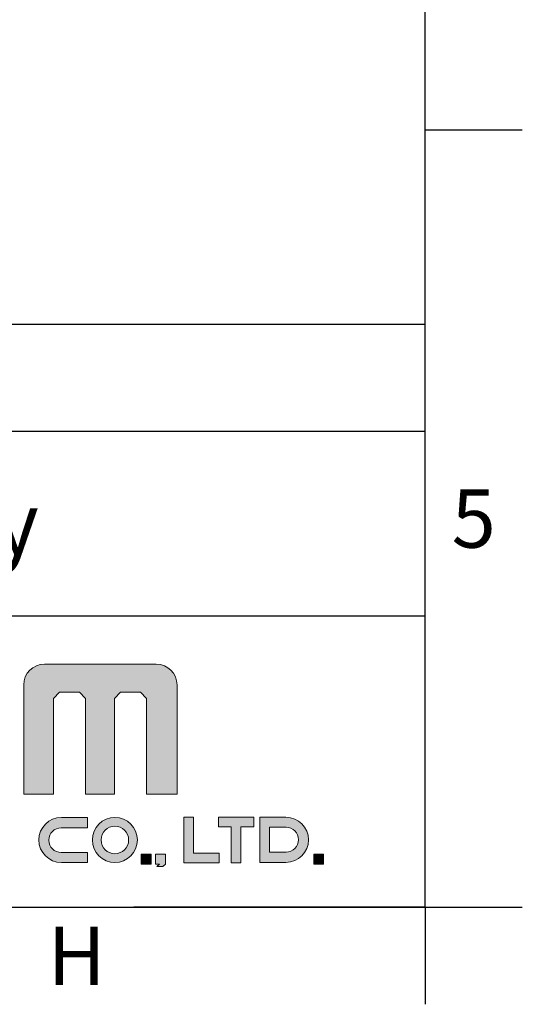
# Model space of a CAD drawing. Header units: millimetres. Extents: x 3504 to 4464, y 353 to 864.
# Tile 9 of 12: x 3775 to 3801, y 353 to 404. Entities that reach past the tile are written whole.
import ezdxf

# ---------------------------------------------------------------- set-up
doc = ezdxf.new("R2010")
doc.units = ezdxf.units.MM
doc.header["$LTSCALE"] = 0.1
doc.layers.add('FORM', color=7, linetype='Continuous')
doc.layers.add('TEXT', color=2, linetype='Continuous')
doc.styles.get("Standard").update_dxf_attribs({"font": 'arial_0.ttf'})

msp = doc.modelspace()

# ---------------------------------------------------------------- hatches: boundary and pattern name
at = {"layer": 'TEXT'}
h = msp.add_hatch(color=2, dxfattribs=at)
h.dxf.hatch_style = 2
edge = h.paths.add_edge_path()
edge.add_spline(control_points=[(3782.16043, 370.63599), (3782.16043, 370.63599), (3776.4078, 370.63599), (3776.4078, 370.63599), (3775.81607, 370.63599), (3775.33693, 370.15994), (3775.33693, 369.57283), (3775.33693, 369.57283), (3775.33693, 363.94065), (3775.33693, 363.94065), (3775.33693, 363.94065), (3776.86545, 363.94065), (3776.86545, 363.94065), (3776.86545, 363.94065), (3776.86545, 368.87541), (3776.86545, 368.87541), (3776.86545, 368.87541), (3777.18322, 369.19587), (3777.18322, 369.19587), (3777.18322, 369.19587), (3778.20821, 369.19587), (3778.20821, 369.19587), (3778.20821, 369.19587), (3778.5275, 368.87541), (3778.5275, 368.87541), (3778.5275, 368.87541), (3778.5275, 363.94065), (3778.5275, 363.94065), (3778.5275, 363.94065), (3780.00393, 363.94065), (3780.00393, 363.94065), (3780.00393, 363.94065), (3780.00393, 368.87541), (3780.00393, 368.87541), (3780.00393, 368.87541), (3780.32681, 369.19587), (3780.32681, 369.19587), (3780.32681, 369.19587), (3781.3478, 369.19587), (3781.3478, 369.19587), (3781.3478, 369.19587), (3781.66571, 368.87541), (3781.66571, 368.87541), (3781.66571, 368.87541), (3781.66571, 363.94065), (3781.66571, 363.94065), (3781.66571, 363.94065), (3783.23116, 363.94065), (3783.23116, 363.94065), (3783.23116, 363.94065), (3783.23116, 369.57283), (3783.23116, 369.57283), (3783.23116, 370.15994), (3782.74995, 370.63599), (3782.16043, 370.63599)], knot_values=[0, 0, 0, 0, 1, 1, 1, 2, 2, 2, 3, 3, 3, 4, 4, 4, 5, 5, 5, 6, 6, 6, 7, 7, 7, 8, 8, 8, 9, 9, 9, 10, 10, 10, 11, 11, 11, 12, 12, 12, 13, 13, 13, 14, 14, 14, 15, 15, 15, 16, 16, 16, 17, 17, 17, 18, 18, 18, 18], degree=3, periodic=0)
h = msp.add_hatch(color=2, dxfattribs=at)
h.dxf.hatch_style = 2
edge = h.paths.add_edge_path()
edge.add_spline(control_points=[(3776.1191, 361.58889), (3776.1191, 360.94955), (3776.63669, 360.4303), (3777.27762, 360.4303), (3777.27762, 360.4303), (3778.61666, 360.4303), (3778.61666, 360.4303), (3778.61666, 360.4303), (3778.61666, 360.94148), (3778.61666, 360.94148), (3778.61666, 360.94148), (3777.26894, 360.94148), (3777.26894, 360.94148), (3776.91575, 360.94148), (3776.63063, 361.22694), (3776.63063, 361.57938), (3776.63063, 361.93402), (3776.91575, 362.21872), (3777.26894, 362.21872), (3777.26894, 362.21872), (3778.61666, 362.21872), (3778.61666, 362.21872), (3778.61666, 362.21872), (3778.61666, 362.7474), (3778.61666, 362.7474), (3778.61666, 362.7474), (3777.27762, 362.7474), (3777.27762, 362.7474), (3776.63669, 362.7474), (3776.1191, 362.22967), (3776.1191, 361.58889)], knot_values=[0, 0, 0, 0, 1, 1, 1, 2, 2, 2, 3, 3, 3, 4, 4, 4, 5, 5, 5, 6, 6, 6, 7, 7, 7, 8, 8, 8, 9, 9, 9, 10, 10, 10, 10], degree=3, periodic=0)
h = msp.add_hatch(color=2, dxfattribs=at)
h.dxf.hatch_style = 2
edge = h.paths.add_edge_path()
edge.add_spline(control_points=[(3780.0308, 362.7474), (3779.39084, 362.7474), (3778.87229, 362.22899), (3778.87229, 361.58889), (3778.87229, 360.94955), (3779.39084, 360.43106), (3780.0308, 360.43106), (3780.67063, 360.43106), (3781.18905, 360.94955), (3781.18905, 361.58889), (3781.18905, 362.22899), (3780.67063, 362.7474), (3780.0308, 362.7474)], knot_values=[0, 0, 0, 0, 1, 1, 1, 2, 2, 2, 3, 3, 3, 4, 4, 4, 4], degree=3, periodic=0)
edge = h.paths.add_edge_path()
edge.add_spline(control_points=[(3780.0308, 360.88113), (3779.63985, 360.88113), (3779.32277, 361.19856), (3779.32277, 361.58889), (3779.32277, 361.98066), (3779.63985, 362.29741), (3780.0308, 362.29741), (3780.42189, 362.29741), (3780.7387, 361.98066), (3780.7387, 361.58889), (3780.7387, 361.19856), (3780.42189, 360.88113), (3780.0308, 360.88113)], knot_values=[0, 0, 0, 0, 1, 1, 1, 2, 2, 2, 3, 3, 3, 4, 4, 4, 4], degree=3, periodic=0)
h = msp.add_hatch(color=2, dxfattribs=at)
h.dxf.hatch_style = 2
h.paths.add_polyline_path([(3784.07852, 362.76339), (3783.58559, 362.76339), (3783.58559, 360.90655), (3783.58559, 360.41356), (3784.07852, 360.41356), (3785.4035, 360.41356), (3785.4035, 360.90655), (3784.07852, 360.90655)])
h = msp.add_hatch(color=2, dxfattribs=at)
h.dxf.hatch_style = 2
h.paths.add_polyline_path([(3786.02459, 362.76339), (3785.36202, 362.76339), (3785.36202, 362.2704), (3786.02459, 362.2704), (3786.02459, 360.41356), (3786.51751, 360.41356), (3786.51751, 362.2704), (3787.1798, 362.2704), (3787.1798, 362.76339), (3786.51751, 362.76339)])
h = msp.add_hatch(color=2, dxfattribs=at)
h.dxf.hatch_style = 2
edge = h.paths.add_edge_path()
edge.add_spline(control_points=[(3788.83579, 362.7554), (3788.83579, 362.7554), (3787.49647, 362.7554), (3787.49647, 362.7554), (3787.49647, 362.7554), (3787.49647, 360.43829), (3787.49647, 360.43829), (3787.49647, 360.43829), (3788.83579, 360.43829), (3788.83579, 360.43829), (3789.47644, 360.43829), (3789.9943, 360.95609), (3789.9943, 361.59688), (3789.9943, 362.23622), (3789.47644, 362.7554), (3788.83579, 362.7554)], knot_values=[0, 0, 0, 0, 1, 1, 1, 2, 2, 2, 3, 3, 3, 4, 4, 4, 5, 5, 5, 5], degree=3, periodic=0)
edge = h.paths.add_edge_path()
edge.add_spline(control_points=[(3788.84405, 360.96698), (3788.84405, 360.96698), (3787.98953, 360.96698), (3787.98953, 360.96698), (3787.98953, 360.96698), (3787.98953, 362.24352), (3787.98953, 362.24352), (3787.98953, 362.24352), (3788.84405, 362.24352), (3788.84405, 362.24352), (3789.19766, 362.24352), (3789.48264, 361.95875), (3789.48264, 361.60563), (3789.48264, 361.25168), (3789.19766, 360.96698), (3788.84405, 360.96698)], knot_values=[0, 0, 0, 0, 1, 1, 1, 2, 2, 2, 3, 3, 3, 4, 4, 4, 5, 5, 5, 5], degree=3, periodic=0)
h = msp.add_hatch(color=2, dxfattribs=at)
h.dxf.hatch_style = 2
h.paths.add_polyline_path([(3781.38128, 360.34004), (3781.89281, 360.34004), (3781.89281, 360.85191), (3781.38128, 360.85191)])
h = msp.add_hatch(color=2, dxfattribs=at)
h.dxf.hatch_style = 2
h.paths.add_polyline_path([(3782.12804, 360.34004), (3782.33268, 360.34004), (3782.1895, 360.21698), (3782.49653, 360.21698), (3782.63998, 360.34004), (3782.63998, 360.85191), (3782.12804, 360.85191)])
h = msp.add_hatch(color=2, dxfattribs=at)
h.dxf.hatch_style = 2
h.paths.add_polyline_path([(3790.26261, 360.34004), (3790.77414, 360.34004), (3790.77414, 360.85191), (3790.26261, 360.85191)])

# ---------------------------------------------------------------- linework, layer by layer
at = {"layer": 'FORM'}
for p, q in [((3796.0006, 358.13239), (3796.0006, 558.13239)), ((3796.0006, 398.13239), (3801.0006, 398.13239)), ((3689.0006, 388.13239), (3796.0006, 388.13239)), ((3736.0006, 382.63239), (3796.0006, 382.63239)), ((3596.00674, 373.13239), (3796.0006, 373.13239)), ((3509.0006, 358.13239), (3796.0006, 358.13239)), ((3796.0006, 358.13239), (3781.0006, 358.13239)), ((3796.0006, 358.13239), (3796.0006, 353.13239)), ((3796.0006, 358.13239), (3801.0006, 358.13239))]:
    msp.add_line(p, q, dxfattribs=at)
at = {"layer": 'TEXT', "lineweight": 0}
for points in [[(3784.07852, 362.76339), (3783.58559, 362.76339), (3783.58559, 360.90655), (3783.58559, 360.41356), (3784.07852, 360.41356), (3785.4035, 360.41356), (3785.4035, 360.90655), (3784.07852, 360.90655), (3784.07852, 362.76339)], [(3786.02459, 362.76339), (3785.36202, 362.76339), (3785.36202, 362.2704), (3786.02459, 362.2704), (3786.02459, 360.41356), (3786.51751, 360.41356), (3786.51751, 362.2704), (3787.1798, 362.2704), (3787.1798, 362.76339), (3786.51751, 362.76339), (3786.02459, 362.76339)], [(3781.38128, 360.34004), (3781.89281, 360.34004), (3781.89281, 360.85191), (3781.38128, 360.85191), (3781.38128, 360.34004)], [(3782.12804, 360.34004), (3782.33268, 360.34004), (3782.1895, 360.21698), (3782.49653, 360.21698), (3782.63998, 360.34004), (3782.63998, 360.85191), (3782.12804, 360.85191), (3782.12804, 360.34004)], [(3790.26261, 360.34004), (3790.77414, 360.34004), (3790.77414, 360.85191), (3790.26261, 360.85191), (3790.26261, 360.34004)]]:
    msp.add_lwpolyline(points, dxfattribs=at)
for points, knots in [([(3782.16043, 370.63599), (3782.16043, 370.63599), (3776.4078, 370.63599), (3776.4078, 370.63599), (3775.81607, 370.63599), (3775.33693, 370.15994), (3775.33693, 369.57283), (3775.33693, 369.57283), (3775.33693, 363.94065), (3775.33693, 363.94065), (3775.33693, 363.94065), (3776.86545, 363.94065), (3776.86545, 363.94065), (3776.86545, 363.94065), (3776.86545, 368.87541), (3776.86545, 368.87541), (3776.86545, 368.87541), (3777.18322, 369.19587), (3777.18322, 369.19587), (3777.18322, 369.19587), (3778.20821, 369.19587), (3778.20821, 369.19587), (3778.20821, 369.19587), (3778.5275, 368.87541), (3778.5275, 368.87541), (3778.5275, 368.87541), (3778.5275, 363.94065), (3778.5275, 363.94065), (3778.5275, 363.94065), (3780.00393, 363.94065), (3780.00393, 363.94065), (3780.00393, 363.94065), (3780.00393, 368.87541), (3780.00393, 368.87541), (3780.00393, 368.87541), (3780.32681, 369.19587), (3780.32681, 369.19587), (3780.32681, 369.19587), (3781.3478, 369.19587), (3781.3478, 369.19587), (3781.3478, 369.19587), (3781.66571, 368.87541), (3781.66571, 368.87541), (3781.66571, 368.87541), (3781.66571, 363.94065), (3781.66571, 363.94065), (3781.66571, 363.94065), (3783.23116, 363.94065), (3783.23116, 363.94065), (3783.23116, 363.94065), (3783.23116, 369.57283), (3783.23116, 369.57283), (3783.23116, 370.15994), (3782.74995, 370.63599), (3782.16043, 370.63599)], [0, 0, 0, 0, 1, 1, 1, 2, 2, 2, 3, 3, 3, 4, 4, 4, 5, 5, 5, 6, 6, 6, 7, 7, 7, 8, 8, 8, 9, 9, 9, 10, 10, 10, 11, 11, 11, 12, 12, 12, 13, 13, 13, 14, 14, 14, 15, 15, 15, 16, 16, 16, 17, 17, 17, 18, 18, 18, 18]), ([(3776.1191, 361.58889), (3776.1191, 360.94955), (3776.63669, 360.4303), (3777.27762, 360.4303), (3777.27762, 360.4303), (3778.61666, 360.4303), (3778.61666, 360.4303), (3778.61666, 360.4303), (3778.61666, 360.94148), (3778.61666, 360.94148), (3778.61666, 360.94148), (3777.26894, 360.94148), (3777.26894, 360.94148), (3776.91575, 360.94148), (3776.63063, 361.22694), (3776.63063, 361.57938), (3776.63063, 361.93402), (3776.91575, 362.21872), (3777.26894, 362.21872), (3777.26894, 362.21872), (3778.61666, 362.21872), (3778.61666, 362.21872), (3778.61666, 362.21872), (3778.61666, 362.7474), (3778.61666, 362.7474), (3778.61666, 362.7474), (3777.27762, 362.7474), (3777.27762, 362.7474), (3776.63669, 362.7474), (3776.1191, 362.22967), (3776.1191, 361.58889)], [0, 0, 0, 0, 1, 1, 1, 2, 2, 2, 3, 3, 3, 4, 4, 4, 5, 5, 5, 6, 6, 6, 7, 7, 7, 8, 8, 8, 9, 9, 9, 10, 10, 10, 10]), ([(3780.0308, 362.7474), (3779.39084, 362.7474), (3778.87229, 362.22899), (3778.87229, 361.58889), (3778.87229, 360.94955), (3779.39084, 360.43106), (3780.0308, 360.43106), (3780.67063, 360.43106), (3781.18905, 360.94955), (3781.18905, 361.58889), (3781.18905, 362.22899), (3780.67063, 362.7474), (3780.0308, 362.7474)], [0, 0, 0, 0, 1, 1, 1, 2, 2, 2, 3, 3, 3, 4, 4, 4, 4]), ([(3788.83579, 362.7554), (3788.83579, 362.7554), (3787.49647, 362.7554), (3787.49647, 362.7554), (3787.49647, 362.7554), (3787.49647, 360.43829), (3787.49647, 360.43829), (3787.49647, 360.43829), (3788.83579, 360.43829), (3788.83579, 360.43829), (3789.47644, 360.43829), (3789.9943, 360.95609), (3789.9943, 361.59688), (3789.9943, 362.23622), (3789.47644, 362.7554), (3788.83579, 362.7554)], [0, 0, 0, 0, 1, 1, 1, 2, 2, 2, 3, 3, 3, 4, 4, 4, 5, 5, 5, 5]), ([(3780.0308, 360.88113), (3779.63985, 360.88113), (3779.32277, 361.19856), (3779.32277, 361.58889), (3779.32277, 361.98066), (3779.63985, 362.29741), (3780.0308, 362.29741), (3780.42189, 362.29741), (3780.7387, 361.98066), (3780.7387, 361.58889), (3780.7387, 361.19856), (3780.42189, 360.88113), (3780.0308, 360.88113)], [0, 0, 0, 0, 1, 1, 1, 2, 2, 2, 3, 3, 3, 4, 4, 4, 4]), ([(3788.84405, 360.96698), (3788.84405, 360.96698), (3787.98953, 360.96698), (3787.98953, 360.96698), (3787.98953, 360.96698), (3787.98953, 362.24352), (3787.98953, 362.24352), (3787.98953, 362.24352), (3788.84405, 362.24352), (3788.84405, 362.24352), (3789.19766, 362.24352), (3789.48264, 361.95875), (3789.48264, 361.60563), (3789.48264, 361.25168), (3789.19766, 360.96698), (3788.84405, 360.96698)], [0, 0, 0, 0, 1, 1, 1, 2, 2, 2, 3, 3, 3, 4, 4, 4, 5, 5, 5, 5])]:
    msp.add_open_spline(points, degree=3, knots=knots, dxfattribs=at)

# ---------------------------------------------------------------- texts
at = {"layer": 'FORM', "char_height": 3, "attachment_point": 5}
for s, width, insert in [('5', 40, (3798.5006, 378.13239)), ('H', 5, (3778.0631, 355.63239))]:
    msp.add_mtext_dynamic_manual_height_columns(s, width=width, gutter_width=12.5, heights=[0], dxfattribs=dict(at, insert=insert))
at = {"layer": 'TEXT', "insert": (3766.0006, 377.88239), "char_height": 3.2, "attachment_point": 5}
msp.add_mtext_dynamic_manual_height_columns('Accessory', width=60, gutter_width=12.5, heights=[0], dxfattribs=at)

doc.saveas('drawing.dxf')
